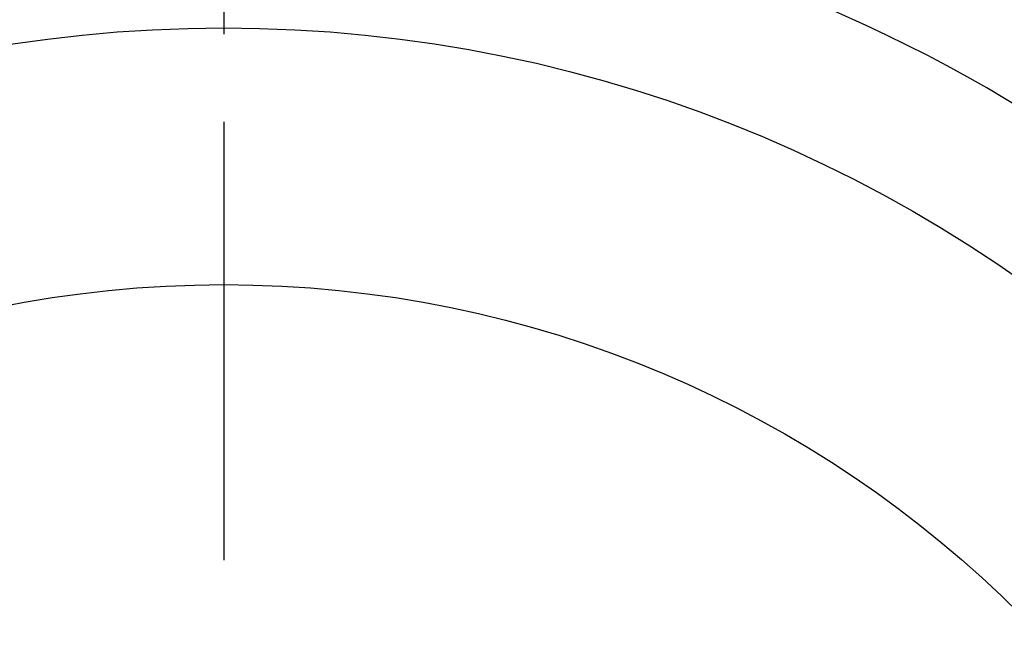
# Model space of a CAD drawing. Extents: x -108 to 254, y -107 to 268.
# Tile 4 of 12: x -8 to 31, y 31 to 56. Entities that reach past the tile are written whole.
import ezdxf

# ---------------------------------------------------------------- set-up
doc = ezdxf.new("R2010")
doc.units = 0
doc.header["$LTSCALE"] = 14
doc.linetypes.add('CENTER', pattern=[2, 1.25, -0.25, 0.25, -0.25])
doc.layers.get('0').update_dxf_attribs({"linetype": 'CONTINUOUS'})
doc.layers.add('CENTER', color=1, linetype='CENTER')

msp = doc.modelspace()

# ---------------------------------------------------------------- linework, layer by layer
for radius in [97.5, 55.25, 45]:
    msp.add_circle((0, 0), radius)
msp.add_arc((0, 0), 61, 35.1919, 144.8081)
at = {"layer": 'CENTER'}
msp.add_line((0, 107.5), (0, -107.5), dxfattribs=at)

doc.saveas('drawing.dxf')
